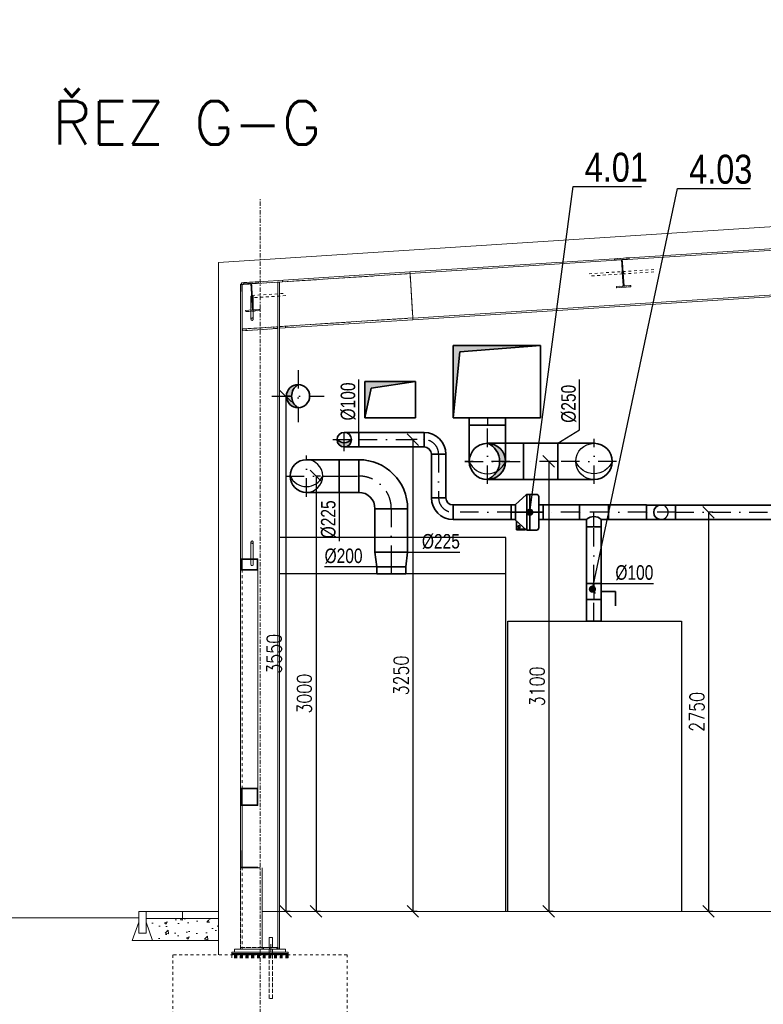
# Model space of a CAD drawing. Header units: millimetres. Extents: x 161070 to 520640, y 9197 to 248394.
# Tile 123 of 137: x 261336 to 266461, y 123521 to 130306. Entities that reach past the tile are written whole.
import ezdxf
from ezdxf.enums import TextEntityAlignment as Align

# ---------------------------------------------------------------- set-up
doc = ezdxf.new("R2010")
doc.units = ezdxf.units.MM
doc.header["$LTSCALE"] = 10
for name, pattern in [('DASHDOT', [25.4, 12.7, -6.35, 0, -6.35]), ('DASHED', [19.05, 12.7, -6.35]), ('DXK_LINE_DOT2', [3.9198, 1.9599, -1.9599]), ('DXK_LINE_DOT3', [5.9187, 2.979, -0.9799, 0.9799, -0.9799])]:
    doc.linetypes.add(name, pattern=pattern)
doc.layers.get('Defpoints').update_dxf_attribs({"color": 252})
for name, color, linetype, lineweight in [('VZT Odvod', 5, 'Continuous', 35), ('VZT Privod', 6, 'Continuous', 35), ('VZT-koty', 4, 'Continuous', 25)]:
    doc.layers.add(name, color=color, linetype=linetype, lineweight=lineweight)
for name, color, linetype in [('VZT Odvod-pozice_odkaz', 7, 'Continuous'), ('VZT Odvod-pozice_text', 7, 'Continuous'), ('VZTPRIVOD', 1, 'Continuous')]:
    doc.layers.add(name, color=color, linetype=linetype)
doc.styles.add('Arial', font='arial.ttf')
doc.styles.add('Romans', font='romans.shx', dxfattribs={"width": 0.8})
doc.styles.add('SIMPLEX', font='simplex.shx', dxfattribs={"width": 0.8})
doc.styles.get("Standard").update_dxf_attribs({"font": 'ic-simplex.shx', "width": 0.8})
doc.dimstyles.new('CADKON', dxfattribs={"dimscale": 50, "dimtxt": 2.5, "dimasz": 2.5, "dimexe": 1.8, "dimexo": 5, "dimgap": 0.6, "dimtad": 1, "dimrnd": 1, "dimtxsty": 'Standard', "dimblk1": 'ARCHTICK', "dimblk2": 'ARCHTICK', "dimsah": 1, "dimcen": 2.5, "dimadec": 1, "dimazin": 2, "dimtfac": 1, "dimtdec": 4, "dimtix": 1, "dimtmove": 1, "dimatfit": 3, "dimldrblk": 'OPEN30', "dimfxl": 5, "dimtolj": 1, "dimarcsym": 0})
doc.dimstyles.new('Standa 50', dxfattribs={"dimtxt": 100, "dimasz": 80, "dimexe": 0, "dimexo": 30, "dimgap": 30, "dimtad": 1, "dimdec": 0, "dimrnd": 1, "dimdsep": 46, "dimtxsty": 'Romans', "dimblk": 'OBLIQUE', "dimcen": 0, "dimclrd": 256, "dimclre": 256, "dimclrt": 256, "dimadec": 0, "dimazin": 0, "dimtfac": 1, "dimtdec": 0, "dimtofl": 0, "dimtmove": 0, "dimatfit": 3, "dimldrblk": 'OBLIQUE', "dimfxl": 1, "dimtvp": 1.1, "dimtolj": 1, "dimlwd": -1, "dimlwe": -1, "dimarcsym": 0})

# ---------------------------------------------------------------- blocks, each defined once
blk = doc.blocks.new('*U2635', base_point=(350, 0))
at = {"linetype": 'ByBlock', "transparency": 33554661}
blk.add_hatch(color=0, dxfattribs=at).paths.add_polyline_path([(350, 250), (0, 250), (0, 0), (45, 205)])
at = {"color": 0, "linetype": 'ByBlock'}
for p, q in [((350, 250), (0, 250)), ((0, 250), (0, 0)), ((0, 0), (45, 205)), ((45, 205), (350, 250)), ((350, 0), (350, 250)), ((0, 0), (350, 0))]:
    blk.add_line(p, q, dxfattribs=at)
blk = doc.blocks.new('*U2636', base_point=(600, 0))
at = {"linetype": 'ByBlock', "transparency": 33554661}
blk.add_hatch(color=0, dxfattribs=at).paths.add_polyline_path([(600, 500), (0, 500), (0, 0), (45, 455)])
at = {"color": 0, "linetype": 'ByBlock'}
for p, q in [((600, 500), (0, 500)), ((0, 500), (0, 0)), ((45, 455), (600, 500)), ((600, 0), (600, 500)), ((0, 0), (45, 455)), ((0, 0), (600, 0))]:
    blk.add_line(p, q, dxfattribs=at)
blk = doc.blocks.new('*U2714', base_point=(1243.897287, 50))
at = {"color": 0, "linetype": 'ByBlock', "lineweight": -2}
for p, q in [((0, 100), (0, 0)), ((1243.897287, 100), (0, 100)), ((1243.897287, 0), (1243.897287, 100)), ((0, 0), (1243.897287, 0))]:
    blk.add_line(p, q, dxfattribs=at)
at = {"color": 2, "linetype": 'DASHDOT', "lineweight": 25}
blk.add_line((0, 50), (1243.897287, 50), dxfattribs=at)
blk = doc.blocks.new('*U2731')
at = {"color": 0, "linetype": 'ByBlock', "lineweight": -2}
blk.add_lwpolyline([(0, 100), (200, 100), (200, 0), (0, 0), (0, 100)], dxfattribs=at)
at = {"color": 2, "linetype": 'DASHDOT', "lineweight": 25}
blk.add_lwpolyline([(0, 50), (200, 50)], dxfattribs=at)
at = {"color": 2, "linetype": 'DASHED', "lineweight": 25}
blk.add_arc((100, 50), 50, 90, 270, dxfattribs=at)
at = {"color": 0, "linetype": 'ByBlock', "lineweight": -2}
blk.add_arc((100, 50), 50, 270, 90, dxfattribs=at)
blk = doc.blocks.new('*U2732', base_point=(0, 100))
at = {"color": 0, "linetype": 'ByBlock', "lineweight": -2}
for p, q in [((0, 100), (0, 0)), ((262.23, 100), (0, 100)), ((262.23, 0), (262.23, 100)), ((0, 0), (262.23, 0))]:
    blk.add_line(p, q, dxfattribs=at)
at = {"color": 2, "linetype": 'DASHDOT', "lineweight": 25}
blk.add_line((0, 50), (262.23, 50), dxfattribs=at)
blk = doc.blocks.new('*U2735', base_point=(0, 100))
at = {"color": 0, "linetype": 'ByBlock', "lineweight": -2}
for p, q in [((0, 100), (0, 0)), ((250, 100), (0, 100)), ((250, 0), (250, 100)), ((0, 0), (250, 0))]:
    blk.add_line(p, q, dxfattribs=at)
at = {"color": 2, "linetype": 'DASHDOT', "lineweight": 25}
blk.add_line((0, 50), (250, 50), dxfattribs=at)
blk = doc.blocks.new('*U2736', base_point=(100, 50))
at = {"color": 0, "linetype": 'ByBlock', "lineweight": -2}
for p, q in [((-50, 100), (50, 100)), ((-50, 50), (-50, 100)), ((50, 100), (50, 50)), ((-100, 50), (-50, 50)), ((-100, 50), (-100, -50)), ((50, 50), (100, 50)), ((100, 50), (100, -50)), ((100, -50), (-100, -50))]:
    blk.add_line(p, q, dxfattribs=at)
at = {"color": 2, "linetype": 'DASHDOT', "lineweight": 25}
for p, q in [((0, 100), (0, 0)), ((-100, 0), (100, 0))]:
    blk.add_line(p, q, dxfattribs=at)
at = {"color": 0, "linetype": 'ByBlock', "lineweight": -2}
blk.add_arc((0, 100), 70.7, 225, 315, dxfattribs=at)
blk = doc.blocks.new('*U2645', base_point=(-125, 0))
at = {"lineweight": -2, "transparency": 33554661}
blk.add_hatch(color=0, dxfattribs=at).paths.add_polyline_path([(-125, 250, 0.414214), (0, 125, -0.677033), (0, 375, 0.414214)])
at = {"color": 2, "linetype": 'DASHDOT', "lineweight": 25}
for p, q in [((0, 405), (0, 0)), ((-155, 250), (155, 250))]:
    blk.add_line(p, q, dxfattribs=at)
at = {"color": 0, "lineweight": -2}
for p, q in [((-125, 0), (-125, 250)), ((125, 0), (125, 250)), ((-125, 0), (125, 0))]:
    blk.add_line(p, q, dxfattribs=at)
blk.add_circle((0, 250), 125, dxfattribs=at)
blk.add_arc((50, 250), 134.6, 111.80141, 248.19859, dxfattribs=at)
blk = doc.blocks.new('*U2646', base_point=(125, 0))
at = {"color": 2, "linetype": 'DASHDOT', "lineweight": 25}
for p, q in [((0, 405), (0, 0)), ((-155, 250), (155, 250))]:
    blk.add_line(p, q, dxfattribs=at)
at = {"color": 0, "linetype": 'ByBlock', "lineweight": -2}
for p, q in [((-125, 0), (-125, 250)), ((125, 0), (125, 250)), ((-125, 0), (125, 0))]:
    blk.add_line(p, q, dxfattribs=at)
blk.add_arc((0, 250), 125, 0, 180, dxfattribs=at)
at = {"color": 2, "lineweight": 25}
for centre, radius, start, end in [((50, 250), 134.6, 111.80141, 248.19859), ((0, 250), 125, 180, 0)]:
    blk.add_arc(centre, radius, start, end, dxfattribs=at)
blk = doc.blocks.new('*U2647', base_point=(50, 250))
at = {"color": 0, "linetype": 'ByBlock', "lineweight": -2}
for p, q in [((0, 250), (0, 0)), ((50, 250), (0, 250)), ((50, 0), (50, 250)), ((0, 0), (50, 0))]:
    blk.add_line(p, q, dxfattribs=at)
at = {"color": 2, "linetype": 'DASHDOT', "lineweight": 25}
blk.add_line((0, 125), (50, 125), dxfattribs=at)
blk = doc.blocks.new('*U2743', base_point=(0, 50))
at = {"color": 0, "linetype": 'ByBlock', "lineweight": -2}
for p, q in [((0, 100), (0, 0)), ((150, 100), (0, 100)), ((150, 0), (150, 100)), ((0, 0), (150, 0))]:
    blk.add_line(p, q, dxfattribs=at)
at = {"color": 2, "linetype": 'DASHDOT', "lineweight": 25}
blk.add_line((0, 50), (150, 50), dxfattribs=at)
blk = doc.blocks.new('*U2746', base_point=(390, 50))
at = {"color": 0, "linetype": 'ByBlock', "lineweight": -2}
for p, q in [((0, 100), (0, 0)), ((390, 100), (0, 100)), ((390, 0), (390, 100)), ((0, 0), (390, 0))]:
    blk.add_line(p, q, dxfattribs=at)
at = {"color": 2, "linetype": 'DASHDOT', "lineweight": 25}
blk.add_line((0, 50), (390, 50), dxfattribs=at)
blk = doc.blocks.new('*U2747', base_point=(0, 50))
at = {"color": 0, "lineweight": -2}
for p, q in [((0, 150), (0, 50)), ((0, 150), (0, 150)), ((0, 50), (0, 50)), ((50, 0), (150, 0)), ((50, 0), (50, 0)), ((150, 0), (150, 0))]:
    blk.add_line(p, q, dxfattribs=at)
at = {"color": 2, "linetype": 'DASHDOT', "lineweight": 25}
for p, q in [((0, 100), (0, 100)), ((100, 0), (100, 0))]:
    blk.add_line(p, q, dxfattribs=at)
at = {"color": 0, "lineweight": -2}
for radius in [150, 50]:
    blk.add_arc((0, 0), radius, 0, 90, dxfattribs=at)
at = {"color": 2, "linetype": 'DASHDOT', "lineweight": 25}
blk.add_arc((0, 0), 100, 0, 90, dxfattribs=at)
blk = doc.blocks.new('*U2749', base_point=(430, 50))
at = {"color": 0, "linetype": 'ByBlock', "lineweight": -2}
for p, q in [((0, 100), (0, 0)), ((430, 100), (0, 100)), ((430, 0), (430, 100)), ((0, 0), (430, 0))]:
    blk.add_line(p, q, dxfattribs=at)
at = {"color": 2, "linetype": 'DASHDOT', "lineweight": 25}
blk.add_line((0, 50), (430, 50), dxfattribs=at)
blk = doc.blocks.new('*U2751', base_point=(0, 50))
at = {"color": 0, "lineweight": -2}
for p, q in [((0, 150), (0, 50)), ((0, 150), (0, 150)), ((0, 50), (0, 50)), ((50, 0), (150, 0)), ((50, 0), (50, 0)), ((150, 0), (150, 0))]:
    blk.add_line(p, q, dxfattribs=at)
at = {"color": 2, "linetype": 'DASHDOT', "lineweight": 25}
for p, q in [((0, 100), (0, 100)), ((100, 0), (100, 0))]:
    blk.add_line(p, q, dxfattribs=at)
at = {"color": 0, "lineweight": -2}
for radius in [150, 50]:
    blk.add_arc((0, 0), radius, 0, 90, dxfattribs=at)
at = {"color": 2, "linetype": 'DASHDOT', "lineweight": 25}
blk.add_arc((0, 0), 100, 0, 90, dxfattribs=at)
blk = doc.blocks.new('*U2762', base_point=(450, 50))
at = {"color": 0, "linetype": 'ByBlock', "lineweight": -2}
for p, q in [((0, 100), (0, 0)), ((450, 100), (0, 100)), ((450, 0), (450, 100)), ((0, 0), (450, 0))]:
    blk.add_line(p, q, dxfattribs=at)
at = {"color": 2, "linetype": 'DASHDOT', "lineweight": 25}
blk.add_line((0, 50), (450, 50), dxfattribs=at)
blk = doc.blocks.new('*U2763', base_point=(-50, 0))
at = {"lineweight": -2, "transparency": 33554661}
blk.add_hatch(color=0, dxfattribs=at).paths.add_polyline_path([(-50, 100, 0.414214), (0, 50, -0.414214), (0, 150, 0.414214)])
at = {"color": 2, "linetype": 'DASHDOT', "lineweight": 25}
for p, q in [((0, 180), (0, 0)), ((-80, 100), (80, 100))]:
    blk.add_line(p, q, dxfattribs=at)
at = {"color": 0, "lineweight": -2}
for p, q in [((-50, 0), (-50, 100)), ((50, 0), (50, 100)), ((-50, 0), (50, 0))]:
    blk.add_line(p, q, dxfattribs=at)
blk.add_circle((0, 100), 50, dxfattribs=at)
blk.add_arc((50, 100), 70.7, 135, 225, dxfattribs=at)
blk = doc.blocks.new('*U2764', base_point=(300, 50))
at = {"color": 0, "linetype": 'ByBlock', "lineweight": -2}
for p, q in [((0, 100), (0, 0)), ((300, 100), (0, 100)), ((300, 0), (300, 100)), ((0, 0), (300, 0))]:
    blk.add_line(p, q, dxfattribs=at)
at = {"color": 2, "linetype": 'DASHDOT', "lineweight": 25}
blk.add_line((0, 50), (300, 50), dxfattribs=at)
blk = doc.blocks.new('*U2778', base_point=(50, 200))
at = {"color": 0, "linetype": 'ByBlock', "lineweight": -2}
for p, q in [((0, 200), (0, 0)), ((50, 200), (0, 200)), ((50, 0), (50, 200)), ((0, 0), (50, 0))]:
    blk.add_line(p, q, dxfattribs=at)
at = {"color": 2, "linetype": 'DASHDOT', "lineweight": 25}
blk.add_line((0, 100), (50, 100), dxfattribs=at)
blk = doc.blocks.new('*U2779', base_point=(100, -100))
at = {"color": 0, "linetype": 'ByBlock', "lineweight": -2}
for p, q in [((0, 112.5), (100, 100)), ((0, 112.5), (0, -112.5)), ((0, 112.5), (0, 112.5)), ((100, 100), (100, -100)), ((100, 100), (100, 100)), ((100, -100), (0, -112.5)), ((0, -112.5), (0, -112.5)), ((100, -100), (100, -100))]:
    blk.add_line(p, q, dxfattribs=at)
at = {"color": 2, "linetype": 'DASHDOT', "lineweight": 25}
blk.add_line((0, 0), (100, 0), dxfattribs=at)
blk = doc.blocks.new('*U2780', base_point=(112.5, 0))
at = {"color": 2, "linetype": 'DASHDOT', "lineweight": 25}
for p, q in [((0, 367.5), (0, 0)), ((-142.5, 225), (142.5, 225))]:
    blk.add_line(p, q, dxfattribs=at)
at = {"color": 0, "linetype": 'ByBlock', "lineweight": -2}
for p, q in [((-112.5, 0), (-112.5, 225)), ((112.5, 0), (112.5, 225)), ((-112.5, 0), (112.5, 0))]:
    blk.add_line(p, q, dxfattribs=at)
blk.add_arc((0, 225), 112.5, 0, 180, dxfattribs=at)
at = {"color": 2, "lineweight": 25}
for centre, radius, start, end in [((50, 225), 123.1, 113.96249, 246.03751), ((0, 225), 112.5, 180, 0)]:
    blk.add_arc(centre, radius, start, end, dxfattribs=at)
blk = doc.blocks.new('*U2782', base_point=(299.741119, 225))
at = {"color": 0, "linetype": 'ByBlock', "lineweight": -2}
for p, q in [((0, 225), (0, 0)), ((299.741119, 225), (0, 225)), ((299.741119, 0), (299.741119, 225)), ((0, 0), (299.741119, 0))]:
    blk.add_line(p, q, dxfattribs=at)
at = {"color": 2, "linetype": 'DASHDOT', "lineweight": 25}
blk.add_line((0, 112.5), (299.741119, 112.5), dxfattribs=at)
blk = doc.blocks.new('_OBLIQUE')
at = {"color": 0, "linetype": 'ByBlock'}
blk.add_line((-0.5, -0.5), (0.5, 0.5), dxfattribs=at)
blk = doc.blocks.new('*D2790')
at = {"layer": 'Defpoints', "color": 0}
for p in [(264045.5, 127412.1), (264045.5, 124161.9), (264045.5, 124161.9)]:
    blk.add_point(p, dxfattribs=at)
at = {"layer": 'VZT-koty'}
for p, q in [((264075.5, 127412.1), (264045.5, 127412.1)), ((264045.5, 127412.1), (264045.5, 124161.9)), ((264075.5, 124161.9), (264045.5, 124161.9))]:
    blk.add_line(p, q, dxfattribs=at)
at = {"layer": 'VZT-koty', "xscale": 80, "yscale": 80, "zscale": 80}
for p, rotation in [((264045.5, 127412.1), 90), ((264045.5, 124161.9), 270)]:
    blk.add_blockref('_OBLIQUE', p, dxfattribs=dict(at, rotation=rotation))
at = {"layer": 'VZT-koty', "insert": (263965.5, 125787), "char_height": 100, "attachment_point": 5, "rotation": 90, "style": 'Romans'}
blk.add_mtext('\\A1;3250', dxfattribs=at)
blk = doc.blocks.new('*U2910', base_point=(0, 112.5))
at = {"color": 0, "lineweight": -2}
for p, q in [((0, 337.5), (0, 112.5)), ((0, 337.5), (0, 337.5)), ((0, 112.5), (0, 112.5)), ((112.5, 0), (337.5, 0)), ((112.5, 0), (112.5, 0)), ((337.5, 0), (337.5, 0))]:
    blk.add_line(p, q, dxfattribs=at)
at = {"color": 2, "linetype": 'DASHDOT', "lineweight": 25}
for p, q in [((0, 225), (0, 225)), ((225, 0), (225, 0))]:
    blk.add_line(p, q, dxfattribs=at)
at = {"color": 0, "lineweight": -2}
for radius in [337.5, 112.5]:
    blk.add_arc((0, 0), radius, 0, 90, dxfattribs=at)
at = {"color": 2, "linetype": 'DASHDOT', "lineweight": 25}
blk.add_arc((0, 0), 225, 0, 90, dxfattribs=at)
blk = doc.blocks.new('*U2913', base_point=(0, 112.5))
at = {"color": 0, "linetype": 'ByBlock', "lineweight": -2}
for p, q in [((0, 225), (0, 0)), ((135, 225), (0, 225)), ((135, 0), (135, 225)), ((0, 0), (135, 0))]:
    blk.add_line(p, q, dxfattribs=at)
at = {"color": 2, "linetype": 'DASHDOT', "lineweight": 25}
blk.add_line((0, 112.5), (135, 112.5), dxfattribs=at)
blk = doc.blocks.new('*U2643')
at = {"linetype": 'ByBlock', "lineweight": -2, "transparency": 33554661}
blk.add_hatch(color=0, dxfattribs=at).paths.add_polyline_path([(0, 80, 0.414214), (-80, 0, 0.414214), (0, -80, -0.554248)])
at = {"color": 2, "linetype": 'DASHDOT', "lineweight": 25}
for p, q in [((0, 180), (0, -180)), ((-180, 0), (180, 0))]:
    blk.add_line(p, q, dxfattribs=at)
at = {"color": 0, "linetype": 'ByBlock', "lineweight": -2}
blk.add_circle((0, 0), 80, dxfattribs=at)
blk.add_arc((50, 0), 94.3, 122.00538, 237.99462, dxfattribs=at)
blk = doc.blocks.new('*D3309')
at = {"layer": 'Defpoints', "color": 0}
for p in [(263169.7, 127711.9), (263169.7, 124161.9), (263169.7, 124161.9)]:
    blk.add_point(p, dxfattribs=at)
at = {"layer": 'VZT-koty'}
for p, q in [((263199.7, 127711.9), (263169.7, 127711.9)), ((263169.7, 127711.9), (263169.7, 124161.9)), ((263199.7, 124161.9), (263169.7, 124161.9))]:
    blk.add_line(p, q, dxfattribs=at)
at = {"layer": 'VZT-koty', "xscale": 80, "yscale": 80, "zscale": 80}
for p, rotation in [((263169.7, 127711.9), 90), ((263169.7, 124161.9), 270)]:
    blk.add_blockref('_OBLIQUE', p, dxfattribs=dict(at, rotation=rotation))
at = {"layer": 'VZT-koty', "insert": (263089.7, 125936.9), "char_height": 100, "attachment_point": 5, "rotation": 90, "style": 'Romans'}
blk.add_mtext('\\A1;3550', dxfattribs=at)
blk = doc.blocks.new('*D3310')
at = {"layer": 'Defpoints', "color": 0}
for p in [(263378.2, 127161.6), (263378.2, 124161.9), (263378.2, 124161.9)]:
    blk.add_point(p, dxfattribs=at)
at = {"layer": 'VZT-koty'}
for p, q in [((263408.2, 127161.6), (263378.2, 127161.6)), ((263378.2, 127161.6), (263378.2, 124161.9)), ((263408.2, 124161.9), (263378.2, 124161.9))]:
    blk.add_line(p, q, dxfattribs=at)
at = {"layer": 'VZT-koty', "xscale": 80, "yscale": 80, "zscale": 80}
for p, rotation in [((263378.2, 127161.6), 90), ((263378.2, 124161.9), 270)]:
    blk.add_blockref('_OBLIQUE', p, dxfattribs=dict(at, rotation=rotation))
at = {"layer": 'VZT-koty', "insert": (263298.2, 125661.8), "char_height": 100, "attachment_point": 5, "rotation": 90, "style": 'Romans'}
blk.add_mtext('\\A1;3000', dxfattribs=at)
blk = doc.blocks.new('*D3311')
at = {"layer": 'Defpoints', "color": 0}
for p in [(264982.3, 127261.9), (264982.3, 124161.9), (264982.3, 124161.9)]:
    blk.add_point(p, dxfattribs=at)
at = {"layer": 'VZT-koty'}
for p, q in [((265012.3, 127261.9), (264982.3, 127261.9)), ((264982.3, 127261.9), (264982.3, 124161.9)), ((265012.3, 124161.9), (264982.3, 124161.9))]:
    blk.add_line(p, q, dxfattribs=at)
at = {"layer": 'VZT-koty', "xscale": 80, "yscale": 80, "zscale": 80}
for p, rotation in [((264982.3, 127261.9), 90), ((264982.3, 124161.9), 270)]:
    blk.add_blockref('_OBLIQUE', p, dxfattribs=dict(at, rotation=rotation))
at = {"layer": 'VZT-koty', "insert": (264902.3, 125711.9), "char_height": 100, "attachment_point": 5, "rotation": 90, "style": 'Romans'}
blk.add_mtext('\\A1;3100', dxfattribs=at)
blk = doc.blocks.new('*U2648', base_point=(0, 125))
at = {"color": 0, "linetype": 'ByBlock', "lineweight": -2}
for p, q in [((0, 250), (0, 0)), ((235, 250), (0, 250)), ((235, 0), (235, 250)), ((0, 0), (235, 0))]:
    blk.add_line(p, q, dxfattribs=at)
at = {"color": 2, "linetype": 'DASHDOT', "lineweight": 25}
blk.add_line((0, 125), (235, 125), dxfattribs=at)
blk = doc.blocks.new('*D3338')
at = {"layer": 'Defpoints', "color": 0}
for p in [(266083.2, 126911.9), (266083.2, 124161.9), (266083.2, 124161.9)]:
    blk.add_point(p, dxfattribs=at)
at = {"layer": 'VZT-koty'}
for p, q in [((266113.2, 126911.9), (266083.2, 126911.9)), ((266083.2, 126911.9), (266083.2, 124161.9)), ((266113.2, 124161.9), (266083.2, 124161.9))]:
    blk.add_line(p, q, dxfattribs=at)
at = {"layer": 'VZT-koty', "xscale": 80, "yscale": 80, "zscale": 80}
for p, rotation in [((266083.2, 126911.9), 89.99999999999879), ((266083.2, 124161.9), 269.9999999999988)]:
    blk.add_blockref('_OBLIQUE', p, dxfattribs=dict(at, rotation=rotation))
at = {"layer": 'VZT-koty', "insert": (266003.2, 125536.9), "char_height": 100, "attachment_point": 5, "rotation": 90, "style": 'Romans'}
blk.add_mtext('\\A1;2750', dxfattribs=at)
blk = doc.blocks.new('*U485', base_point=(132, -50))
at = {"color": 0, "linetype": 'ByBlock', "lineweight": -2}
for p, q in [((162, 107.5), (162, 0)), ((177, 122.5), (241.5, 122.5)), ((223.3, -122.5), (223.3, 122.5)), ((245, 116.3), (245, -115.8)), ((247.8, 120.2), (321.3, 54)), ((315, 116), (255, 116)), ((132, 0), (132, 50)), ((132, 50), (162, 50)), ((132, 0), (132, -50)), ((162, 50), (162, 53.8)), ((162, -107.5), (162, 0)), ((322, 0), (322, 52.4)), ((352, 50), (322, 50)), ((322, 0), (322, -52.4)), ((352, 0), (352, 50)), ((352, 0), (352, -50)), ((132, -50), (162, -50)), ((162, -50), (162, -53.8)), ((247.8, -120.2), (321.3, -54)), ((352, -50), (322, -50)), ((177, -122.5), (241.5, -122.5))]:
    blk.add_line(p, q, dxfattribs=at)
at = {"color": 63, "linetype": 'ByBlock'}
blk.add_line((132, 0), (359.6, 0), dxfattribs=at)
at = {"color": 0, "linetype": 'ByBlock', "lineweight": -2}
blk.add_lwpolyline([(315, 59.6), (315, 121), (255, 121), (255, 113.8)], dxfattribs=at)
blk.add_circle((297.4, 99.9), 7.34, dxfattribs=at)
for centre, radius, start, end in [((177, 107.5), 15, 89.99909, 180), ((241.5, 112.5), 10, 50.7418, 89.99909), ((320, 52.4), 2, 0, 50.7418), ((320, -52.4), 2, 309.2582, 0), ((177, -107.5), 15, 180, 270.00091), ((241.5, -112.5), 10, 270.00091, 309.2582)]:
    blk.add_arc(centre, radius, start, end, dxfattribs=at)
at = {"color": 41, "linetype": 'ByBlock'}
for p in [(162, 0), (322, 0)]:
    blk.add_point(p, dxfattribs=at)
blk = doc.blocks.new('_ArchTick')
at = {"color": 0, "const_width": 0.15}
blk.add_lwpolyline([(-0.5, -0.5), (0.5, 0.5)], dxfattribs=at)
blk = doc.blocks.new('*U2745', base_point=(110, 50))
at = {"color": 0, "linetype": 'ByBlock', "lineweight": -2}
for p, q in [((55, 50), (55, 150)), ((55, 150), (155, 150))]:
    blk.add_line(p, q, dxfattribs=at)
for points in [[(0, 50), (0, -50)], [(110, 50), (0, 50)], [(70, 10), (40, -10)], [(110, 50), (110, -50)], [(110, -50), (0, -50)]]:
    blk.add_lwpolyline(points, dxfattribs=at)
at = {"color": 2, "linetype": 'DASHDOT', "lineweight": 25}
blk.add_lwpolyline([(0, 0), (110, 0)], dxfattribs=at)

msp = doc.modelspace()

# ---------------------------------------------------------------- hatches: boundary and pattern name
at = {"lineweight": 15, "transparency": 33554687}
h = msp.add_hatch(dxfattribs=at)
h.set_pattern_fill('AR-CONC', color=252)
h.set_pattern_definition([(50, (339444.59, 136163.04), (182.18467, -15.93909), [19.05, -209.55]), (355, (339444.6, 136163.04), (-35.2434, 191.05685), [15.24, -167.6406]), (100.45144, (339459.77, 136161.71), (146.94125, 175.11775), [16.19, -178.09024]), (46.1842, (339444.6, 136213.84), (271.07904, -42.0423), [28.575, -314.325]), (96.63556, (339467.18, 136210.34), (237.4041, 247.4261), [24.285, -267.1356]), (351.18415, (339444.6, 136213.84), (237.4041, 247.4261), [22.86, -251.4597]), (21, (339469.99, 136201.14), (151.6144, -102.2652), [19.05, -209.55]), (326, (339470, 136201.14), (61.80203, 184.18797), [15.24, -167.64]), (71.45144, (339482.63, 136192.62), (213.4164, 81.92277), [16.19, -178.08994]), (37.5, (339444.59, 136163.04), (3.088603, 84.55504), [0, -165.608, 0, -170.18, 0, -168.275]), (7.5, (339444.59, 136163.04), (66.81966, 100.18057), [0, -97.028, 0, -161.798, 0, -64.135]), (327.5, (339387.95, 136163.04), (135.590595, -5.728744), [0, -63.5, 0, -198.12, 0, -262.89]), (317.5, (339362.55, 136163.04), (148.12918, 25.4265), [0, -82.55, 0, -131.572, 0, -186.69])])
h.paths.add_polyline_path([(262707.2, 123961.9), (262707.2, 124111.9), (262207.2, 124111.9), (262207.2, 124086.9), (262252.2, 123961.9)])

# ---------------------------------------------------------------- linework, layer by layer
at = {"color": 252, "lineweight": 15}
for p, q in [((273035.6, 129299.1), (262707.2, 128632.9)), ((262707.2, 128632.9), (262707.2, 123861.9)), ((262157.2, 124161.9), (262707.2, 124161.9)), ((262157.2, 124116.9), (262157.2, 124161.9)), ((262207.2, 124161.9), (262207.2, 124011.9)), ((262457.2, 124161.9), (262457.2, 124111.9)), ((263007, 124161.9), (274359.1, 124161.9)), ((262157.2, 124116.9), (251581.1, 124116.9)), ((262157.2, 124086.9), (262112.2, 123961.9)), ((262157.2, 124116.9), (262157.2, 124011.9)), ((262707.2, 124111.9), (262207.2, 124111.9)), ((262207.2, 124086.9), (262252.2, 123961.9)), ((262112.2, 123961.9), (262252.2, 123961.9)), ((262157.2, 124011.9), (262207.2, 124011.9)), ((262252.2, 123961.9), (262707.2, 123961.9))]:
    msp.add_line(p, q, dxfattribs=at)
at = {"color": 252, "linetype": 'DXK_LINE_DOT3', "lineweight": 15}
msp.add_line((262992.2, 121861.9), (262992.2, 129068.7), dxfattribs=at)
at = {"color": 252, "linetype": 'Continuous', "lineweight": 15}
for p, q in [((267983.7, 128811.7), (265489.3, 128650.8)), ((267935.8, 128820.2), (265535.6, 128665.3)), ((271979.6, 128761.8), (264045.8, 128250.1)), ((264046.6, 128238.6), (271980.3, 128750.3)), ((265435.8, 128658.9), (264025.3, 128567.9)), ((265483.7, 128650.5), (264026.1, 128556.4)), ((265435.8, 128658.9), (265535.6, 128665.4)), ((265436.4, 128650.4), (265435.8, 128658.9)), ((265483.5, 128653.5), (265436.4, 128650.4)), ((265495.3, 128470.8), (265483.5, 128653.5)), ((265536.2, 128656.9), (265489.1, 128653.8)), ((265489.1, 128653.8), (265500.9, 128471.2)), ((265535.6, 128665.4), (265536.2, 128656.9)), ((264025.3, 128567.9), (262980.6, 128500.5)), ((264025.3, 128567.9), (264026.1, 128556.4)), ((264026.1, 128556), (264025.3, 128567.9)), ((262880.8, 128494.1), (262980.6, 128500.6)), ((264026.1, 128556), (262934.3, 128485.5)), ((262980.6, 128500.6), (262981.2, 128492.1)), ((263127.2, 128498), (263114.2, 128497.1)), ((263114.2, 123901.9), (263114.2, 128497.1)), ((263127.2, 128498), (263127.2, 123901.9)), ((263147.9, 128499.3), (263147.2, 128511.3)), ((264026.1, 128556), (264045.8, 128250.6)), ((262857.2, 128484.1), (262906.8, 128487.3)), ((262857.2, 128434.1), (262857.2, 128484.1)), ((262857.2, 128434.1), (262857.2, 126591.9)), ((262860.2, 128434.1), (262857.2, 128434.1)), ((262907, 128484.3), (262860.2, 128481.2)), ((262870.2, 128481.4), (262860.2, 128480.7)), ((262860.2, 128434.1), (262860.2, 128481.2)), ((262880.8, 128494.1), (262865.2, 128493.1)), ((262865.2, 128493.1), (262865.7, 128484.6)), ((262866, 128481.1), (262865.9, 128481.6)), ((262928.7, 128485.2), (262866, 128481.1)), ((262870.2, 128481.4), (262870.2, 126591.9)), ((262881.4, 128485.6), (262880.8, 128494.1)), ((262928.5, 128488.7), (262881.4, 128485.6)), ((262906.8, 128487.3), (262907, 128484.3)), ((262940.3, 128306), (262928.5, 128488.7)), ((262981.2, 128492.1), (262934.1, 128489)), ((262934.1, 128489), (262945.9, 128306.4)), ((265448.2, 128467.8), (265495.3, 128470.8)), ((265448.8, 128459.3), (265448.2, 128467.8)), ((265548.6, 128465.8), (265448.8, 128459.3)), ((265548, 128474.3), (265500.9, 128471.2)), ((265548.6, 128465.8), (265548, 128474.3)), ((262929.2, 128395), (262929.2, 128305.3)), ((262945.2, 128395), (262945.2, 128317.3)), ((262893.2, 128303), (262940.3, 128306)), ((262893.8, 128294.5), (262893.2, 128303)), ((262993.6, 128301), (262893.8, 128294.5)), ((262929.2, 128296.8), (262929.2, 128242.6)), ((262945.2, 128297.8), (262945.2, 128242.6)), ((262993, 128309.5), (262945.9, 128306.4)), ((262993.6, 128301), (262993, 128309.5)), ((262929.2, 128242.6), (262930.3, 128246.7)), ((262930.3, 128238.4), (262929.2, 128242.6)), ((262930.3, 128246.7), (262933.2, 128249.8)), ((262933.2, 128235.3), (262930.3, 128238.4)), ((262933.2, 128249.8), (262937.2, 128250.9)), ((262937.2, 128234.2), (262933.2, 128235.3)), ((262937.2, 128250.9), (262941.2, 128249.8)), ((262941.2, 128235.3), (262937.2, 128234.2)), ((262941.2, 128249.8), (262944.1, 128246.7)), ((262944.1, 128238.4), (262941.2, 128235.3)), ((262944.1, 128246.7), (262945.2, 128242.6)), ((262945.2, 128242.6), (262944.1, 128238.4)), ((264045.8, 128250.6), (263127.2, 128191.3)), ((264046.6, 128238.6), (263128, 128179.4)), ((264046.6, 128238.6), (264045.8, 128250.6)), ((264045.8, 128250.1), (264046.6, 128238.6)), ((262871.5, 128174.8), (263112.1, 128190.3)), ((262872.3, 128162.8), (262871.5, 128174.8)), ((262872.3, 128162.8), (263112.9, 128178.4)), ((263112.9, 128178.4), (263112.1, 128190.3)), ((263128, 128179.4), (263127.2, 128191.3)), ((263168.4, 128182), (263167.6, 128193.9)), ((262929.2, 126705.6), (262930.3, 126709.8)), ((262929.2, 126705.6), (262929.2, 126591.9)), ((262930.3, 126701.4), (262929.2, 126705.6)), ((262930.3, 126709.8), (262933.2, 126712.8)), ((262933.2, 126698.3), (262930.3, 126701.4)), ((262933.2, 126712.8), (262937.2, 126714)), ((262937.2, 126697.2), (262933.2, 126698.3)), ((262937.2, 126714), (262941.2, 126712.8)), ((262941.2, 126698.3), (262937.2, 126697.2)), ((262941.2, 126712.8), (262944.1, 126709.8)), ((262944.1, 126701.4), (262941.2, 126698.3)), ((262944.1, 126709.8), (262945.2, 126705.6)), ((262945.2, 126705.6), (262944.1, 126701.4)), ((262945.2, 126705.6), (262945.2, 126591.9)), ((262857.2, 126591.9), (262977.2, 126591.9)), ((262857.2, 126511.9), (262857.2, 126591.9)), ((262972.2, 126586.9), (262862.2, 126586.9)), ((262862.2, 126586.9), (262862.2, 126516.9)), ((262870.2, 126586.9), (262870.2, 126516.9)), ((262929.2, 126586.9), (262929.2, 126553.1)), ((262945.2, 126586.9), (262945.2, 126553.1)), ((262972.2, 126516.9), (262972.2, 126586.9)), ((262977.2, 126591.9), (262977.2, 126511.9)), ((262977.2, 126511.9), (262857.2, 126511.9)), ((262857.2, 126511.9), (262857.2, 125011.9)), ((262862.2, 126516.9), (262972.2, 126516.9)), ((262977.2, 126511.9), (262977.2, 125011.9)), ((262857.2, 125011.9), (262977.2, 125011.9)), ((262857.2, 124891.9), (262857.2, 125011.9)), ((262972.2, 125006.9), (262862.2, 125006.9)), ((262862.2, 125006.9), (262862.2, 124896.9)), ((262870.2, 125006.9), (262870.2, 124896.9)), ((262972.2, 124896.9), (262972.2, 125006.9)), ((262977.2, 125011.9), (262977.2, 124891.9)), ((262857.2, 124891.9), (262857.2, 124581.9)), ((262977.2, 124891.9), (262857.2, 124891.9)), ((262862.2, 124896.9), (262972.2, 124896.9)), ((262870.2, 124891.9), (262870.2, 124465.9)), ((262857.2, 124581.9), (262861.2, 124581.9)), ((262857.2, 124461.9), (262857.2, 124581.9)), ((262861.2, 124581.9), (262861.2, 124465.9)), ((262977.2, 124461.9), (262857.2, 124461.9)), ((262861.2, 124465.9), (262977.2, 124465.9)), ((262977.2, 124465.9), (262977.2, 124461.9)), ((263079.2, 123981.9), (263055.2, 123981.9)), ((263055.2, 123913.9), (263055.2, 123981.9)), ((263079.2, 123913.9), (263079.2, 123981.9)), ((262817.2, 123901.9), (262817.2, 123881.9)), ((262817.2, 123901.9), (263167.2, 123901.9)), ((262857.2, 123911.9), (262857.2, 123901.9)), ((262870.2, 123911.9), (262870.2, 123901.9)), ((263007.2, 123913.9), (263107.2, 123913.9)), ((263007.2, 123901.9), (263007.2, 123911.9)), ((263057.2, 123901.9), (263057.2, 123913.9)), ((263107.2, 123913.9), (263107.2, 123901.9)), ((263167.2, 123901.9), (263167.2, 123881.9)), ((262797.2, 123881.9), (262817.2, 123881.9)), ((262797.2, 123871.9), (262797.2, 123881.9)), ((262797.2, 123871.9), (263055.2, 123871.9)), ((262797.2, 123871.9), (263055.2, 123871.9)), ((262797.2, 123863.9), (262797.2, 123871.9)), ((262797.2, 123863.9), (263055.2, 123863.9)), ((262797.2, 123861.9), (262797.2, 123863.9)), ((262797.2, 123863.9), (263055.2, 123863.9)), ((262817.2, 123881.9), (263167.2, 123881.9)), ((263055.2, 123861.9), (263055.2, 123881.9)), ((263079.2, 123861.9), (263079.2, 123881.9)), ((263187.2, 123871.9), (263079.2, 123871.9)), ((263187.2, 123871.9), (263079.2, 123871.9)), ((263187.2, 123863.9), (263079.2, 123863.9)), ((263187.2, 123863.9), (263079.2, 123863.9)), ((263187.2, 123881.9), (263167.2, 123881.9)), ((263187.2, 123871.9), (263187.2, 123881.9)), ((263187.2, 123863.9), (263187.2, 123871.9)), ((263187.2, 123861.9), (263187.2, 123863.9))]:
    msp.add_line(p, q, dxfattribs=at)
at = {"color": 252, "linetype": 'DXK_LINE_DOT2', "lineweight": 15}
for p, q in [((265435.8, 128658.9), (265535.6, 128665.4)), ((265535.6, 128665.3), (265435.8, 128658.9)), ((265436.4, 128650.4), (265435.8, 128658.9)), ((265483.5, 128653.5), (265436.4, 128650.4)), ((265495.3, 128470.8), (265483.5, 128653.5)), ((265489.3, 128650.8), (265483.7, 128650.5)), ((265536.2, 128656.9), (265489.1, 128653.8)), ((265489.1, 128653.8), (265500.9, 128471.2)), ((265535.6, 128665.4), (265536.2, 128656.9)), ((265259.9, 128555.4), (265492.1, 128570.3)), ((265484.9, 128562.3), (265485.9, 128566.3)), ((265484.9, 128562.3), (265485.9, 128566.3)), ((265485.9, 128566.3), (265488.5, 128569.3)), ((265485.9, 128566.3), (265488.5, 128569.3)), ((265488.5, 128569.3), (265492.1, 128570.3)), ((265488.5, 128569.3), (265492.1, 128570.3)), ((265492.1, 128570.3), (265719.5, 128585)), ((265492.1, 128570.3), (265495.8, 128569.3)), ((265492.1, 128570.3), (265495.8, 128569.3)), ((265492.3, 128554.3), (265719.5, 128569)), ((265495.8, 128569.3), (265498.4, 128566.3)), ((265495.8, 128569.3), (265498.5, 128566.3)), ((265498.4, 128566.3), (265499.5, 128562.3)), ((265498.5, 128566.3), (265499.5, 128562.3)), ((263114.2, 128497.1), (262870.2, 128481.4)), ((262880.8, 128494.1), (262980.6, 128500.6)), ((262980.6, 128500.5), (262880.8, 128494.1)), ((262980.6, 128500.6), (262981.2, 128492.1)), ((263127.2, 128498), (264026.1, 128556)), ((263127.2, 128191.3), (263127.2, 128498)), ((264045.8, 128250.1), (264026.1, 128556.4)), ((265492.3, 128554.3), (265259.9, 128539.3)), ((265486, 128558.3), (265484.9, 128562.3)), ((265485.9, 128558.3), (265484.9, 128562.3)), ((265488.6, 128555.4), (265485.9, 128558.3)), ((265488.7, 128555.4), (265486, 128558.3)), ((265492.3, 128554.3), (265488.6, 128555.4)), ((265492.3, 128554.3), (265488.7, 128555.4)), ((265495.9, 128555.4), (265492.3, 128554.3)), ((265495.9, 128555.4), (265492.3, 128554.3)), ((265498.5, 128558.3), (265495.9, 128555.4)), ((265498.6, 128558.3), (265495.9, 128555.4)), ((265499.5, 128562.3), (265498.5, 128558.3)), ((265499.5, 128562.3), (265498.6, 128558.3)), ((262857.2, 128484.1), (262906.8, 128487.3)), ((262857.2, 128434.1), (262857.2, 128484.1)), ((262860.2, 128480.7), (262857.2, 128480.6)), ((262857.2, 128480.6), (262857.2, 128434.1)), ((262860.2, 128434.1), (262857.2, 128434.1)), ((262860.2, 128481.2), (262907, 128484.3)), ((262860.2, 128434.1), (262860.2, 128481.2)), ((262865.7, 128484.6), (262865.9, 128481.6)), ((262881.4, 128485.6), (262880.8, 128494.1)), ((262928.5, 128488.7), (262881.4, 128485.6)), ((262907, 128484.3), (262906.8, 128487.3)), ((262940.3, 128306), (262928.5, 128488.7)), ((262934.3, 128485.5), (262928.7, 128485.2)), ((262981.2, 128492.1), (262934.1, 128489)), ((262934.1, 128489), (262945.9, 128306.4)), ((265448.2, 128467.8), (265495.3, 128470.8)), ((265448.8, 128459.3), (265448.2, 128467.8)), ((265548.6, 128465.8), (265448.8, 128459.3)), ((265500.9, 128471.2), (265548, 128474.3)), ((265548, 128474.3), (265548.6, 128465.8)), ((262930.3, 128400.1), (262929.2, 128396.3)), ((262929.2, 128396.3), (262929.2, 128395)), ((262929.9, 128397.5), (262930.9, 128401.5)), ((262931, 128393.5), (262929.9, 128397.5)), ((262933.2, 128402.9), (262930.3, 128400.1)), ((262930.9, 128401.5), (262933.5, 128404.5)), ((262933.7, 128390.6), (262931, 128393.5)), ((262937.2, 128403.9), (262933.2, 128402.9)), ((262933.5, 128404.5), (262937.1, 128405.5)), ((262937.3, 128389.5), (262933.7, 128390.6)), ((262937.1, 128405.5), (263169.5, 128420.5)), ((262937.1, 128405.5), (262940.8, 128404.5)), ((262941.2, 128402.9), (262937.2, 128403.9)), ((263169.5, 128404.5), (262937.3, 128389.5)), ((262940.9, 128390.6), (262937.3, 128389.5)), ((262940.8, 128404.5), (262943.4, 128401.5)), ((262943.5, 128393.5), (262940.9, 128390.6)), ((262944.1, 128400.1), (262941.2, 128402.9)), ((262943.4, 128401.5), (262944.5, 128397.5)), ((262944.5, 128397.5), (262943.5, 128393.5)), ((262945.2, 128396.3), (262944.1, 128400.1)), ((262945.2, 128396.3), (262945.2, 128395)), ((262893.2, 128303), (262940.3, 128306)), ((262893.8, 128294.5), (262893.2, 128303)), ((262993.6, 128301), (262893.8, 128294.5)), ((262929.2, 128305.3), (262929.2, 128296.8)), ((262945.2, 128317.3), (262945.2, 128297.8)), ((262945.9, 128306.4), (262993, 128309.5)), ((262993, 128309.5), (262993.6, 128301)), ((264045.8, 128250.6), (263127.2, 128191.3)), ((262871.5, 128174.8), (263112.1, 128190.3)), ((262872.3, 128162.8), (262871.5, 128174.8)), ((262872.3, 128162.8), (262897.9, 128164.5)), ((262897.9, 128164.5), (262897.1, 128176.4)), ((262897.9, 128164.5), (263112.9, 128178.4)), ((263087.3, 128176.7), (263086.5, 128188.7)), ((263112.9, 128178.4), (263112.1, 128190.3)), ((262857.2, 126591.9), (262857.2, 124891.9)), ((262857.2, 126511.9), (262857.2, 126591.9)), ((262857.2, 126591.9), (262977.2, 126591.9)), ((262862.2, 126586.9), (262862.2, 126516.9)), ((262972.2, 126586.9), (262862.2, 126586.9)), ((262870.2, 126591.9), (262870.2, 126586.9)), ((262929.2, 126591.9), (262929.2, 126586.9)), ((262929.2, 126553.1), (262929.2, 126551.9)), ((262929.2, 126551.9), (262930.3, 126548.1)), ((262930.3, 126548.1), (262933.2, 126545.3)), ((262933.2, 126545.3), (262937.2, 126544.2)), ((262937.2, 126544.2), (262941.2, 126545.3)), ((262941.2, 126545.3), (262944.1, 126548.1)), ((262944.1, 126548.1), (262945.2, 126551.9)), ((262945.2, 126591.9), (262945.2, 126586.9)), ((262945.2, 126553.1), (262945.2, 126551.9)), ((262972.2, 126516.9), (262972.2, 126586.9)), ((262977.2, 126591.9), (262977.2, 126511.9)), ((262977.2, 126511.9), (262857.2, 126511.9)), ((262857.2, 126511.9), (262977.2, 126511.9)), ((262857.2, 126511.9), (262857.2, 125011.9)), ((262857.2, 126511.9), (262977.2, 126511.9)), ((262862.2, 126516.9), (262972.2, 126516.9)), ((262870.2, 126516.9), (262870.2, 125006.9)), ((262977.2, 126511.9), (262977.2, 125011.9)), ((262857.2, 124891.9), (262857.2, 125011.9)), ((262857.2, 125011.9), (262977.2, 125011.9)), ((262857.2, 125011.9), (262977.2, 125011.9)), ((262857.2, 125011.9), (262977.2, 125011.9)), ((262862.2, 125006.9), (262862.2, 124896.9)), ((262972.2, 125006.9), (262862.2, 125006.9)), ((262972.2, 124896.9), (262972.2, 125006.9)), ((262977.2, 125011.9), (262977.2, 124891.9)), ((262977.2, 124891.9), (262857.2, 124891.9)), ((262862.2, 124896.9), (262972.2, 124896.9)), ((262870.2, 124896.9), (262870.2, 124891.9)), ((262857.2, 124581.9), (262857.2, 123911.9)), ((262857.2, 124581.9), (262857.2, 124461.9)), ((262857.2, 124581.9), (262861.2, 124581.9)), ((262861.2, 124581.9), (262861.2, 124465.9)), ((262857.2, 123911.9), (262857.2, 124461.9)), ((262857.2, 124461.9), (263007.2, 124461.9)), ((262857.2, 123911.9), (262857.2, 124461.9)), ((262857.2, 124461.9), (263007.2, 124461.9)), ((262857.2, 124461.9), (262977.2, 124461.9)), ((262861.2, 124465.9), (262977.2, 124465.9)), ((262870.2, 124465.9), (262870.2, 123911.9)), ((262977.2, 124461.9), (262977.2, 124465.9)), ((263007.2, 123911.9), (263007.2, 124461.9)), ((263007.2, 124461.9), (263007.2, 123911.9)), ((263079.2, 123981.9), (263055.2, 123981.9)), ((263055.2, 123981.9), (263055.2, 123561.9)), ((263079.2, 123981.9), (263079.2, 123561.9)), ((262857.2, 123911.9), (263007.2, 123911.9)), ((263007.2, 123911.9), (262857.2, 123911.9)), ((263127.2, 123901.9), (262857.2, 123901.9)), ((263007.2, 123911.9), (263007.2, 123913.9)), ((263107.2, 123901.9), (263007.2, 123901.9)), ((263017.2, 123913.9), (263117.2, 123913.9)), ((263017.2, 123901.9), (263017.2, 123913.9)), ((263117.2, 123901.9), (263017.2, 123901.9)), ((263055.2, 123881.9), (263055.2, 123913.9)), ((263067.2, 123877.9), (263067.2, 123937.9)), ((263067.2, 123877.9), (263067.2, 123937.9)), ((263067.2, 123901.9), (263067.2, 123913.9)), ((263067.2, 123881.9), (263067.2, 123901.9)), ((263067.2, 123881.9), (263067.2, 123901.9)), ((263079.2, 123881.9), (263079.2, 123913.9)), ((263117.2, 123913.9), (263117.2, 123901.9)), ((262392.2, 123861.9), (262392.2, 123061.9)), ((263592.2, 123861.9), (262392.2, 123861.9)), ((262797.2, 123858.9), (262797.2, 123861.9)), ((263187.2, 123858.9), (262797.2, 123858.9)), ((263187.2, 123858.9), (262797.2, 123858.9)), ((262797.2, 123853.9), (262797.2, 123858.9)), ((263187.2, 123853.9), (262797.2, 123853.9)), ((263187.2, 123853.9), (262797.2, 123853.9)), ((262797.2, 123850.9), (262797.2, 123853.9)), ((263187.2, 123850.9), (262797.2, 123850.9)), ((263187.2, 123850.9), (262797.2, 123850.9)), ((262797.2, 123847.9), (262797.2, 123850.9)), ((263187.2, 123847.9), (262797.2, 123847.9)), ((263187.2, 123847.9), (262797.2, 123847.9)), ((262797.2, 123845.9), (262797.2, 123847.9)), ((263187.2, 123845.9), (262797.2, 123845.9)), ((263187.2, 123845.9), (262797.2, 123845.9)), ((262797.2, 123843.9), (262797.2, 123845.9)), ((263187.2, 123843.9), (262797.2, 123843.9)), ((263187.2, 123843.9), (262797.2, 123843.9)), ((262797.2, 123842.9), (262797.2, 123843.9)), ((263187.2, 123842.9), (262797.2, 123842.9)), ((263187.2, 123842.9), (262797.2, 123842.9)), ((262797.2, 123841.9), (262797.2, 123842.9)), ((263187.2, 123841.9), (262797.2, 123841.9)), ((263167.2, 123881.9), (262817.2, 123881.9)), ((263079.2, 123871.9), (263055.2, 123871.9)), ((263079.2, 123871.9), (263055.2, 123871.9)), ((263079.2, 123863.9), (263055.2, 123863.9)), ((263079.2, 123863.9), (263055.2, 123863.9)), ((263055.2, 123561.9), (263055.2, 123861.9)), ((263079.2, 123561.9), (263079.2, 123861.9)), ((263187.2, 123858.9), (263187.2, 123861.9)), ((263187.2, 123853.9), (263187.2, 123858.9)), ((263187.2, 123850.9), (263187.2, 123853.9)), ((263187.2, 123847.9), (263187.2, 123850.9)), ((263187.2, 123845.9), (263187.2, 123847.9)), ((263187.2, 123843.9), (263187.2, 123845.9)), ((263187.2, 123842.9), (263187.2, 123843.9)), ((263187.2, 123841.9), (263187.2, 123842.9)), ((263592.2, 123061.9), (263592.2, 123861.9)), ((263079.2, 123561.9), (263055.2, 123561.9)), ((263079.2, 123561.9), (263055.2, 123561.9))]:
    msp.add_line(p, q, dxfattribs=at)
at = {"color": 252}
for p, q in [((264687.2, 126736.9), (263127.2, 126736.9)), ((264687.2, 124161.9), (264687.2, 126736.9)), ((264687.2, 126486.9), (263127.2, 126486.9)), ((264700.1, 124161.9), (264700.1, 126161.9)), ((264700.1, 126161.9), (265897.2, 126161.9)), ((265897.2, 126161.9), (265897.2, 124161.9))]:
    msp.add_line(p, q, dxfattribs=at)
at = {"layer": 'VZT-koty'}
for p, q in [((263673.1, 127462.1), (263673.1, 127827.1)), ((265193, 127480.2), (265193, 127827.1)), ((265044.3, 127386.9), (265193, 127480.2)), ((263537.2, 127049.1), (263537.2, 126712.4)), ((264009.7, 126636.9), (264369.7, 126636.9)), ((263797.2, 126536.9), (263437.2, 126536.9)), ((265343.1, 126421.9), (265703.1, 126421.9))]:
    msp.add_line(p, q, dxfattribs=at)

# ---------------------------------------------------------------- block references
at = {"layer": 'VZT Odvod'}
for name, p, rotation in [('*U2643', (263254.3, 127711.9), 360), ('*U2635', (264064.3, 127561.9), 360), ('*U2763', (263673.1, 127362.1), 89.99999999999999), ('*U2762', (264123.1, 127412.1), 360), ('*U2751', (264123.1, 127362.1), 360), ('*U2780', (263537.2, 127274.1), 89.99999999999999), ('*U2764', (264223.1, 127012.1), 270), ('*U2913', (263537.2, 127161.6), 360), ('*U2910', (263672.2, 127049.1), 360), ('*U2747', (264323.1, 126962.1), 180), ('*U485', (264943.1, 126962.1), 180), ('*U2782', (264009.7, 126636.9), 270), ('*U2749', (264323.1, 126912.1), 180), ('*U2735', (265193.1, 126862.1), 180), ('*U2736', (265193.1, 126862.1), 180), ('*U2732', (265655.3, 126862.1), 180), ('*U2731', (265855.3, 126961.9), 180), ('*U2746', (265293.1, 126811.9), 89.99999999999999), ('*U2779', (263797.2, 126536.9), 270), ('*U2778', (263997.2, 126486.9), 270), ('*U2745', (265343.1, 126311.9), 270), ('*U2743', (265293.1, 126161.9), 89.99999999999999)]:
    msp.add_blockref(name, p, dxfattribs=dict(at, rotation=rotation))
at = {"layer": 'VZT Odvod', "xscale": -1, "rotation": 180.0000000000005}
msp.add_blockref('*U2714', (267099.2, 126911.9), dxfattribs=at)
at = {"layer": 'VZT Privod'}
for name, p, rotation in [('*U2636', (264924.3, 127561.9), 360), ('*U2647', (264684.3, 127511.9), 270), ('*U2645', (264684.3, 127511.9), 180), ('*U2646', (264809.3, 127386.9), 89.99999999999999), ('*U2648', (265044.3, 127261.9), 180)]:
    msp.add_blockref(name, p, dxfattribs=dict(at, rotation=rotation))
at = {"layer": 'VZT Privod', "xscale": -1, "rotation": 270}
msp.add_blockref('*U2646', (265044.3, 127386.9), dxfattribs=at)

# ---------------------------------------------------------------- texts
at = {"layer": 'VZT Odvod-pozice_text', "color": 210, "char_height": 200, "attachment_point": 7, "style": 'Arial'}
for s, insert in [('\\W0.8\\H200.0\\C210;4.01', (265230.3, 129186.5)), ('\\W0.8\\H200.0\\C210;4.03', (265950.1, 129172.7))]:
    msp.add_mtext(s, dxfattribs=dict(at, insert=insert))
at = {"layer": 'VZT-koty', "width": 0.8}
for s, p in [('%%c100', (263648.1, 127544.4)), ('%%c250', (265168, 127528.4)), ('%%c225', (263512.2, 126732.2))]:
    msp.add_text(s, height=100, rotation=90, dxfattribs=at).set_placement(p)
for s, p in [('%%c225', (264369.7, 126661.9)), ('%%c100', (265703.1, 126446.9))]:
    msp.add_text(s, height=100, dxfattribs=at).set_placement(p, align=Align.RIGHT)
msp.add_text('%%c200', height=100, dxfattribs=at).set_placement((263437.2, 126561.9))
at = {"layer": 'VZTPRIVOD', "insert": (261561.5, 129445.6), "char_height": 300, "attachment_point": 7, "style": 'SIMPLEX'}
msp.add_mtext('{\\W1;ŘEZ G-G}', dxfattribs=at)

# ---------------------------------------------------------------- dimensions: what is measured, and where the dimension line sits
at = {"layer": 'VZT-koty', "color": 252}
for base, p1, p2, picture, middle in [((263169.7, 124161.9), (263169.7, 127711.9), (263169.7, 124161.9), '*D3309', (263089.7, 125936.9)), ((264045.5, 124161.9), (264045.5, 127412.1), (264045.5, 124161.9), '*D2790', (263965.5, 125787)), ((264982.3, 124161.9), (264982.3, 127261.9), (264982.3, 124161.9), '*D3311', (264902.3, 125711.9)), ((263378.2, 124161.9), (263378.2, 127161.6), (263378.2, 124161.9), '*D3310', (263298.2, 125661.8)), ((266083.2, 124161.9), (266083.2, 126911.9), (266083.2, 124161.9), '*D3338', (266003.2, 125536.9))]:
    dim = msp.add_linear_dim(base=base, p1=p1, p2=p2, angle=270, dimstyle='Standa 50', dxfattribs=at)
    dim.commit()
    dim.dimension.update_dxf_attribs({"geometry": picture, "text_midpoint": middle})

# ---------------------------------------------------------------- leaders
at = {"layer": 'VZT Odvod-pozice_odkaz', "color": 102, "annotation_type": 0, "has_hookline": 1, "hookline_direction": 0}
for points, text_width in [([(264851.7, 126912.1), (265150.3, 129156.5), (265200.3, 129156.5)], 390.7), ([(265283.1, 126381.9), (265870.1, 129142.7), (265920.1, 129142.7)], 421.6)]:
    msp.add_leader(points, dimstyle='CADKON', override={"dimscale": 50, "dimasz": 1, "dimgap": 0.6, "dimldrblk": 'Dot'}, dxfattribs=dict(at, text_width=text_width))

doc.saveas('drawing.dxf')
